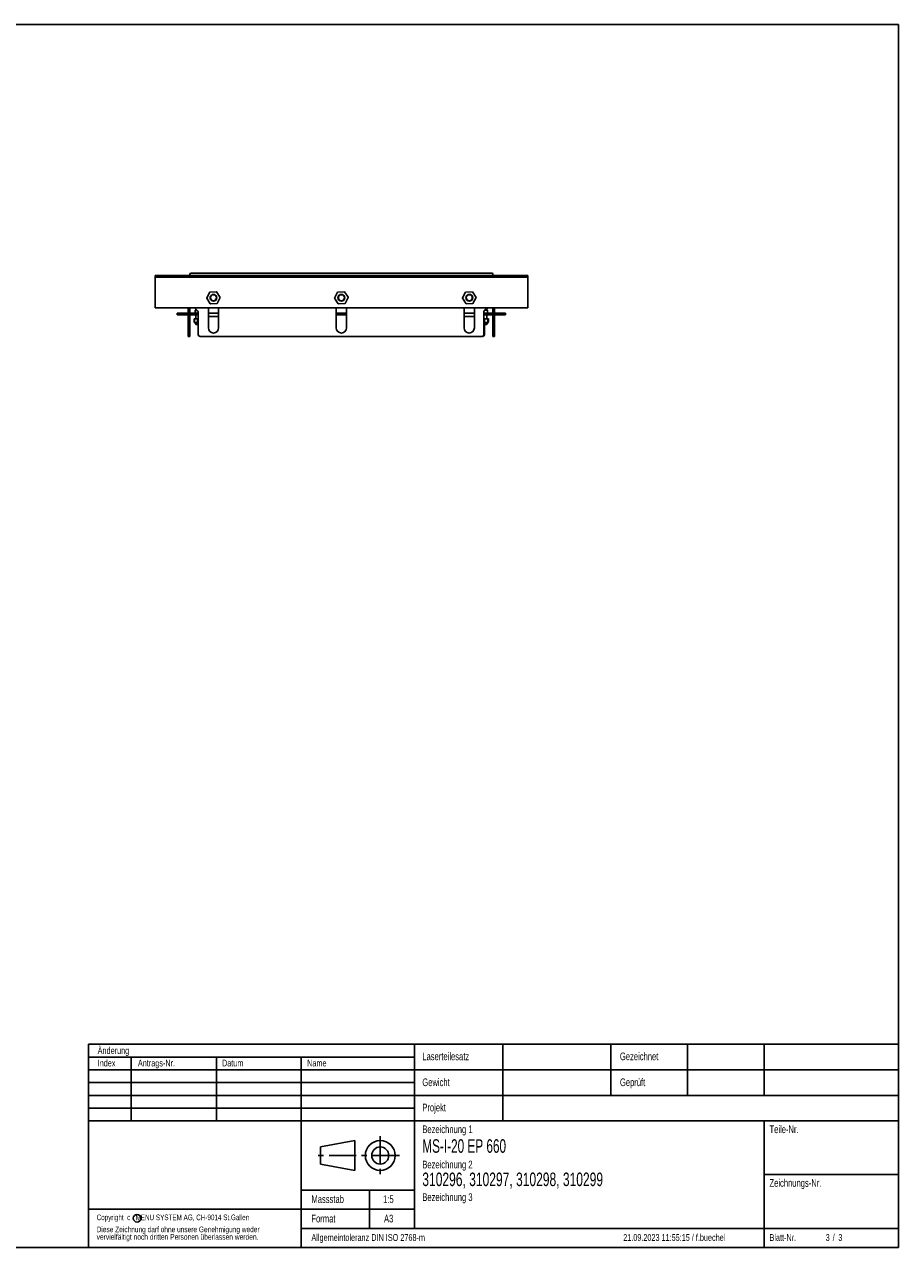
# Model space of a CAD drawing. Extents: x 24 to 2074, y 25 to 1460.
# Tile 2 of 2: x 1049 to 2074, y 25 to 1460. Entities that reach past the tile are written whole.
import ezdxf
from ezdxf.enums import TextEntityAlignment as Align

# ---------------------------------------------------------------- set-up
doc = ezdxf.new("R2010")
doc.units = 0
doc.header["$LTSCALE"] = 5
doc.linetypes.add('CENTER', pattern=[10.16, 6.35, -1.27, 1.27, -1.27])
doc.layers.get('0').update_dxf_attribs({"linetype": 'CONTINUOUS'})
doc.layers.add('LAYER1', color=2, linetype='CONTINUOUS')
doc.layers.add('LAYER3', color=4, linetype='CONTINUOUS')

msp = doc.modelspace()

# ---------------------------------------------------------------- linework, layer by layer
at = {"color": 7, "linetype": 'CONTINUOUS'}
for p, q in [((2074, 1460), (24, 1460)), ((2074, 25), (2074, 1460)), ((24, 25), (2074, 25))]:
    msp.add_line(p, q, dxfattribs=at)
at = {"color": 179, "linetype": 'CONTINUOUS'}
for p, q in [((1124, 263.5), (2074, 263.5)), ((1124, 263.5), (1124, 25)), ((1506.5, 263.5), (1506.5, 47.5)), ((1610, 263.5), (1610, 173.5)), ((1736.5, 263.5), (1736.5, 203.5)), ((1826.5, 263.5), (1826.5, 203.5)), ((1916.5, 263.5), (1916.5, 203.5)), ((2074, 263.5), (2074, 25)), ((1124, 248.5), (1506.5, 248.5)), ((1174, 248.5), (1174, 173.5)), ((1274, 248.5), (1274, 173.5)), ((1373.5, 248.5), (1373.5, 25)), ((1124, 233.5), (2074, 233.5)), ((1124, 218.5), (1506.5, 218.5)), ((1124, 203.5), (2074, 203.5)), ((1124, 188.5), (1506.5, 188.5)), ((1124, 173.5), (2074, 173.5)), ((1916.5, 173.5), (1916.5, 25)), ((1396.25, 143), (1436.25, 150.5)), ((1436.25, 150.5), (1436.25, 115.5)), ((1396.25, 123), (1396.25, 143)), ((1436.25, 115.5), (1396.25, 123)), ((1916.5, 110.5), (2074, 110.5)), ((1373.5, 92.5), (1506.5, 92.5)), ((1453.5, 92.5), (1453.5, 47.5)), ((1124, 70), (1506.5, 70)), ((1373.5, 47.5), (2074, 47.5)), ((1124, 25), (2074, 25))]:
    msp.add_line(p, q, dxfattribs=at)
at = {"color": 179, "linetype": 'CENTER'}
for p, q in [((1466.25, 155.5), (1466.25, 110.5)), ((1488.75, 133), (1391.25, 133))]:
    msp.add_line(p, q, dxfattribs=at)
at = {"color": 179, "linetype": 'CONTINUOUS'}
for centre, radius in [((1466.25, 133), 17.5), ((1466.25, 133), 10), ((1181.134, 59.391), 4.5)]:
    msp.add_circle(centre, radius, dxfattribs=at)
at = {"layer": 'LAYER1', "color": 2, "linetype": 'CONTINUOUS'}
for p, q in [((1202.124, 1165.344), (1639.124, 1165.344)), ((1202.124, 1165.344), (1202.124, 1163.344)), ((1202.124, 1163.344), (1639.124, 1163.344)), ((1202.124, 1163.344), (1202.124, 1161.344)), ((1243.514, 1168.344), (1246.866, 1168.344)), ((1246.866, 1168.344), (1594.381, 1168.344)), ((1594.381, 1168.344), (1597.733, 1168.344)), ((1639.124, 1165.344), (1639.124, 1163.344)), ((1639.124, 1161.344), (1639.124, 1163.344)), ((1202.124, 1161.344), (1202.124, 1127.344)), ((1639.124, 1127.344), (1639.124, 1161.344)), ((1266.303, 1145.97), (1262.717, 1139.115)), ((1262.725, 1138.915), (1266.868, 1132.382)), ((1274.202, 1146.398), (1266.472, 1146.077)), ((1278.522, 1139.772), (1274.379, 1146.306)), ((1274.944, 1132.717), (1278.531, 1139.572)), ((1416.187, 1145.893), (1412.722, 1138.975)), ((1412.734, 1138.776), (1416.992, 1132.316)), ((1424.077, 1146.461), (1416.354, 1146.003)), ((1428.514, 1139.912), (1424.255, 1146.371)), ((1425.061, 1132.795), (1428.525, 1139.712)), ((1566.309, 1145.974), (1562.716, 1139.122)), ((1562.725, 1138.922), (1566.862, 1132.385)), ((1574.208, 1146.395), (1566.478, 1146.081)), ((1578.523, 1139.766), (1574.385, 1146.303)), ((1574.938, 1132.714), (1578.531, 1139.566)), ((1202.124, 1127.344), (1639.124, 1127.344)), ((1228.124, 1121.344), (1228.124, 1119.344)), ((1233.124, 1121.344), (1228.124, 1121.344)), ((1233.124, 1119.344), (1228.124, 1119.344)), ((1240.874, 1121.344), (1233.124, 1121.344)), ((1240.874, 1119.344), (1233.124, 1119.344)), ((1240.874, 1127.344), (1240.874, 1123.53)), ((1240.874, 1122.115), (1240.874, 1123.53)), ((1240.874, 1122.115), (1240.874, 1095.944)), ((1242.874, 1127.344), (1242.874, 1123.53)), ((1242.874, 1123.53), (1242.874, 1122.115)), ((1242.874, 1122.115), (1242.874, 1095.944)), ((1248.124, 1121.344), (1242.874, 1121.344)), ((1248.124, 1119.344), (1242.874, 1119.344)), ((1248.124, 1121.344), (1248.124, 1119.344)), ((1252.874, 1121.344), (1248.124, 1121.344)), ((1252.874, 1119.344), (1248.124, 1119.344)), ((1249.47, 1121.797), (1248.355, 1121.392)), ((1252.288, 1123.53), (1248.474, 1127.344)), ((1249.269, 1124.544), (1249.269, 1121.815)), ((1249.27, 1124.544), (1249.27, 1121.815)), ((1249.336, 1121.637), (1249.455, 1121.755)), ((1249.469, 1124.744), (1249.47, 1124.744)), ((1249.47, 1124.744), (1249.671, 1124.744)), ((1249.471, 1124.544), (1249.471, 1121.82)), ((1249.671, 1124.744), (1251.074, 1124.744)), ((1249.874, 1125.944), (1249.874, 1124.744)), ((1249.874, 1119.344), (1249.874, 1114.644)), ((1252.874, 1095.944), (1252.874, 1122.115)), ((1264.624, 1127.344), (1264.624, 1103.944)), ((1264.624, 1121.344), (1276.624, 1121.344)), ((1267.045, 1132.289), (1274.775, 1132.61)), ((1276.624, 1103.944), (1276.624, 1127.344)), ((1414.624, 1127.344), (1414.624, 1103.944)), ((1414.624, 1121.344), (1426.624, 1121.344)), ((1426.624, 1119.344), (1414.624, 1119.344)), ((1417.171, 1132.227), (1424.894, 1132.685)), ((1426.624, 1103.944), (1426.624, 1127.344)), ((1564.624, 1127.344), (1564.624, 1103.944)), ((1564.624, 1121.344), (1576.624, 1121.344)), ((1567.039, 1132.292), (1574.769, 1132.607)), ((1576.624, 1103.944), (1576.624, 1127.344)), ((1587.811, 1095.944), (1587.811, 1123.115)), ((1588.124, 1121.344), (1587.811, 1121.344)), ((1588.124, 1119.344), (1587.811, 1119.344)), ((1593.124, 1121.344), (1588.124, 1121.344)), ((1593.124, 1119.344), (1588.124, 1119.344)), ((1588.397, 1124.53), (1591.211, 1127.344)), ((1588.611, 1124.744), (1591.615, 1124.744)), ((1591.374, 1124.744), (1591.374, 1127.344)), ((1591.374, 1125.944), (1592.774, 1127.344)), ((1591.374, 1114.644), (1591.374, 1119.344)), ((1591.615, 1124.744), (1591.933, 1124.744)), ((1591.815, 1121.82), (1591.815, 1124.544)), ((1592.892, 1121.392), (1591.818, 1121.783)), ((1591.822, 1121.774), (1591.948, 1121.637)), ((1592.133, 1121.809), (1592.133, 1124.544)), ((1593.124, 1121.344), (1593.124, 1119.344)), ((1598.374, 1121.344), (1593.124, 1121.344)), ((1598.374, 1119.344), (1593.124, 1119.344)), ((1598.374, 1127.344), (1598.374, 1124.53)), ((1598.374, 1123.115), (1598.374, 1124.53)), ((1598.374, 1123.115), (1598.374, 1095.944)), ((1600.374, 1127.344), (1600.374, 1124.53)), ((1600.374, 1124.53), (1600.374, 1123.115)), ((1600.374, 1123.115), (1600.374, 1095.944)), ((1608.124, 1121.344), (1600.374, 1121.344)), ((1608.124, 1119.344), (1600.374, 1119.344)), ((1613.124, 1121.344), (1608.124, 1121.344)), ((1613.124, 1119.344), (1608.124, 1119.344)), ((1613.124, 1121.344), (1613.124, 1119.344)), ((1247.837, 1110.589), (1247.837, 1114.644)), ((1248.215, 1114.644), (1247.837, 1114.644)), ((1247.837, 1110.589), (1247.939, 1110.553)), ((1248.215, 1110.589), (1248.215, 1114.644)), ((1248.345, 1114.644), (1248.215, 1114.644)), ((1248.345, 1110.589), (1248.345, 1114.644)), ((1248.403, 1114.644), (1248.345, 1114.644)), ((1248.36, 1110.409), (1248.345, 1110.589)), ((1248.403, 1110.589), (1248.403, 1114.644)), ((1251.932, 1114.644), (1248.403, 1114.644)), ((1248.846, 1109.644), (1252.874, 1109.644)), ((1249.874, 1109.644), (1249.874, 1108.144)), ((1250.074, 1107.944), (1252.874, 1107.944)), ((1251.932, 1110.589), (1251.932, 1114.644)), ((1252.874, 1114.644), (1251.932, 1114.644)), ((1276.624, 1117.344), (1264.624, 1117.344)), ((1576.624, 1117.344), (1564.624, 1117.344)), ((1588.327, 1114.644), (1587.811, 1114.644)), ((1588.327, 1110.589), (1587.811, 1110.468)), ((1587.811, 1109.644), (1592.401, 1109.644)), ((1587.811, 1107.944), (1591.174, 1107.944)), ((1588.327, 1110.589), (1588.327, 1114.644)), ((1592.231, 1114.644), (1588.327, 1114.644)), ((1588.374, 1095.944), (1588.374, 1107.944)), ((1591.374, 1108.144), (1591.374, 1109.644)), ((1592.231, 1110.589), (1592.231, 1114.644)), ((1593.278, 1114.644), (1592.231, 1114.644)), ((1593.278, 1110.589), (1593.278, 1114.644)), ((1593.292, 1114.644), (1593.278, 1114.644)), ((1593.292, 1110.589), (1593.292, 1114.644)), ((1240.874, 1093.944), (1240.874, 1095.944)), ((1242.874, 1093.944), (1240.874, 1093.944)), ((1242.874, 1095.944), (1242.874, 1093.944)), ((1254.874, 1093.944), (1585.811, 1093.944)), ((1598.374, 1093.944), (1598.374, 1095.944)), ((1600.374, 1093.944), (1598.374, 1093.944)), ((1600.374, 1095.944), (1600.374, 1093.944))]:
    msp.add_line(p, q, dxfattribs=at)
at = {"layer": 'LAYER1', "color": 2, "linetype": 'CONTINUOUS', "flags": 128}
for points in [[(1262.694, 1139.014), (1262.699, 1139.066), (1262.717, 1139.115)], [(1262.725, 1138.915), (1262.703, 1138.963), (1262.694, 1139.014)], [(1266.303, 1145.97), (1266.333, 1146.013), (1266.373, 1146.046)], [(1266.373, 1146.046), (1266.421, 1146.068), (1266.472, 1146.077)], [(1274.202, 1146.398), (1274.254, 1146.394), (1274.303, 1146.376)], [(1274.303, 1146.376), (1274.346, 1146.346), (1274.379, 1146.306)], [(1278.522, 1139.772), (1278.544, 1139.725), (1278.553, 1139.673)], [(1278.553, 1139.673), (1278.549, 1139.621), (1278.531, 1139.572)], [(1412.701, 1138.874), (1412.705, 1138.926), (1412.722, 1138.975)], [(1412.734, 1138.776), (1412.711, 1138.823), (1412.701, 1138.874)], [(1416.187, 1145.893), (1416.216, 1145.936), (1416.255, 1145.97)], [(1416.255, 1145.97), (1416.302, 1145.993), (1416.354, 1146.003)], [(1424.077, 1146.461), (1424.129, 1146.457), (1424.178, 1146.44)], [(1424.178, 1146.44), (1424.221, 1146.411), (1424.255, 1146.371)], [(1428.514, 1139.912), (1428.536, 1139.865), (1428.546, 1139.814)], [(1428.546, 1139.814), (1428.542, 1139.762), (1428.525, 1139.712)], [(1562.694, 1139.021), (1562.698, 1139.073), (1562.716, 1139.122)], [(1562.725, 1138.922), (1562.703, 1138.969), (1562.694, 1139.021)], [(1566.309, 1145.974), (1566.339, 1146.016), (1566.379, 1146.05)], [(1566.379, 1146.05), (1566.426, 1146.072), (1566.478, 1146.081)], [(1574.208, 1146.395), (1574.26, 1146.391), (1574.309, 1146.373)], [(1574.309, 1146.373), (1574.352, 1146.343), (1574.385, 1146.303)], [(1578.523, 1139.766), (1578.545, 1139.718), (1578.554, 1139.667)], [(1578.554, 1139.667), (1578.549, 1139.615), (1578.531, 1139.566)], [(1249.468, 1121.82), (1249.467, 1121.781), (1249.452, 1121.738)], [(1249.472, 1121.825), (1249.471, 1121.82), (1249.471, 1121.82)], [(1266.944, 1132.312), (1266.901, 1132.342), (1266.868, 1132.382)], [(1267.045, 1132.289), (1266.993, 1132.294), (1266.944, 1132.312)], [(1274.874, 1132.641), (1274.826, 1132.619), (1274.775, 1132.61)], [(1274.944, 1132.717), (1274.914, 1132.675), (1274.874, 1132.641)], [(1417.069, 1132.248), (1417.026, 1132.277), (1416.992, 1132.316)], [(1417.171, 1132.227), (1417.119, 1132.231), (1417.069, 1132.248)], [(1424.992, 1132.718), (1424.945, 1132.695), (1424.894, 1132.685)], [(1425.061, 1132.795), (1425.031, 1132.752), (1424.992, 1132.718)], [(1566.938, 1132.315), (1566.896, 1132.345), (1566.862, 1132.385)], [(1567.039, 1132.292), (1566.987, 1132.297), (1566.938, 1132.315)], [(1574.868, 1132.638), (1574.821, 1132.616), (1574.769, 1132.607)], [(1574.938, 1132.714), (1574.908, 1132.671), (1574.868, 1132.638)], [(1591.841, 1121.722), (1591.818, 1121.783), (1591.818, 1121.82)], [(1592.254, 1121.624), (1592.255, 1121.624), (1592.252, 1121.625), (1592.247, 1121.627), (1592.238, 1121.631), (1592.217, 1121.644), (1592.187, 1121.671), (1592.152, 1121.723), (1592.133, 1121.792), (1592.135, 1121.809)], [(1248.23, 1110.471), (1248.187, 1110.48), (1247.837, 1110.589)], [(1248.403, 1110.589), (1248.382, 1110.344), (1248.373, 1110.369)], [(1252.874, 1110.406), (1252.823, 1110.409), (1251.932, 1110.589)], [(1592.997, 1110.41), (1592.894, 1110.344), (1592.5, 1110.409), (1592.231, 1110.589)]]:
    msp.add_lwpolyline(points, dxfattribs=at)
at = {"layer": 'LAYER1', "color": 2, "linetype": 'CONTINUOUS'}
for centre, radius in [((1270.624, 1139.344), 4), ((1270.624, 1139.344), 3.55), ((1420.624, 1139.344), 4), ((1420.624, 1139.344), 3.55), ((1570.624, 1139.344), 4), ((1570.624, 1139.344), 3.55)]:
    msp.add_circle(centre, radius, dxfattribs=at)
for centre, radius, start, end in [((1248.124, 1165.344), 5.5, 146.944269, 180), ((1593.124, 1165.344), 5.5, 360, 33.055731), ((1248.424, 1121.204), 0.2, 110, 135.556343), ((1249.129, 1121.796), 0.139, 323.629538, 7.533023), ((1249.131, 1121.796), 0.138, 323.776027, 7.614954), ((1249.469, 1124.544), 0.2, 90, 180), ((1249.47, 1124.544), 0.2, 90, 180), ((1249.671, 1124.544), 0.2, 90, 180), ((1250.874, 1122.115), 2, 0, 45), ((1589.811, 1123.115), 2, 135, 180), ((1591.615, 1124.544), 0.2, 0, 90), ((1592.007, 1121.822), 0.194, 210.78098, 252.424159), ((1591.933, 1124.544), 0.2, 0, 90), ((1592.824, 1121.204), 0.2, 44.443657, 70), ((1247.432, 1109.144), 1.5, 52.983691, 70.217701), ((1247.432, 1109.144), 1.5, 19.471221, 52.356912), ((1250.167, 1117.974), 7.592, 256.562184, 283.437816), ((1250.074, 1108.144), 0.2, 180, 270), ((1590.279, 1119.645), 9.263, 257.834852, 282.165148), ((1591.174, 1108.144), 0.2, 270, 0), ((1593.815, 1109.144), 1.5, 122.884819, 160.528779), ((1254.874, 1095.944), 2, 180, 270), ((1270.624, 1103.944), 6, 180, 0), ((1420.624, 1103.944), 6, 180, 0), ((1570.624, 1103.944), 6, 180, 0), ((1585.811, 1095.944), 2, 270, 0), ((1586.374, 1095.944), 2, 270, 0)]:
    msp.add_arc(centre, radius, start, end, dxfattribs=at)

# ---------------------------------------------------------------- texts
at = {"layer": 'LAYER3', "color": 4, "linetype": 'CONTINUOUS'}
for s, height, width, p in [('Änderung', 7.9375, 0.738397, (1134.834, 249.758)), ('Index', 7.9375, 0.738397, (1134.834, 235.109)), ('Antrags-Nr.', 7.9375, 0.738397, (1182.022, 235.109)), ('Datum', 7.9375, 0.738397, (1280.627, 235.109)), ('Name', 7.9375, 0.738397, (1380.485, 235.109)), ('Laserteilesatz', 9.017, 0.738397, (1515.551, 242.058)), ('Gezeichnet', 9.017, 0.738397, (1747.283, 242.058)), ('Gewicht', 9.017, 0.738397, (1515.551, 211.682)), ('Geprüft', 9.017, 0.738397, (1747.283, 211.682)), ('Projekt', 9.017, 0.738397, (1515.551, 182.078)), ('Bezeichnung 1', 9.017, 0.738397, (1515.551, 156.528)), ('Teile-Nr.', 9.017, 0.738397, (1922.698, 156.528)), ('MS-I-20 EP 660', 15.875, 0.65, (1515.551, 131.42)), ('Bezeichnung 2', 9.017, 0.738397, (1515.551, 115.186)), ('310296, 310297, 310298, 310299', 15.875, 0.665, (1515.551, 92.325)), ('Zeichnungs-Nr.', 9.017, 0.738397, (1922.698, 93.578)), ('Massstab', 9.017, 0.738397, (1385.529, 74.537)), ('1:5', 9.017, 0.738397, (1469.548, 74.537)), ('Bezeichnung 3', 9.017, 0.738397, (1515.551, 76.921)), ('Copyright  c   MENU SYSTEM AG, CH-9014 St.Gallen', 6.61458, 0.669172, (1133.649, 55.126)), ('Format', 9.017, 0.738397, (1385.529, 51.742)), ('A3', 9.017, 0.738397, (1470.638, 51.742)), ('Diese Zeichnung darf ohne unsere Genehmigung weder', 6.61458, 0.694093, (1133.649, 41.015)), ('vervielfältigt noch dritten Personen überlassen werden.', 6.61458, 0.704833, (1133.649, 32.196)), ('Allgemeintoleranz DIN ISO 2768-m', 7.9375, 0.703784, (1385.529, 30.429)), ('21.09.2023 11:55:15 / f.buechel', 7.9375, 0.702668, (1751.131, 30.429)), ('Blatt-Nr.', 7.9375, 0.738397, (1922.698, 30.429)), ('3', 7.938, 0.738397, (1988.558, 30.429)), ('/', 7.938, 0.738397, (1996.797, 30.429)), ('3', 7.938, 0.738397, (2003.437, 30.429))]:
    msp.add_text(s, height=height, dxfattribs=dict(at, width=width)).set_placement(p, align=Align.BOTTOM_LEFT)

doc.saveas('drawing.dxf')
